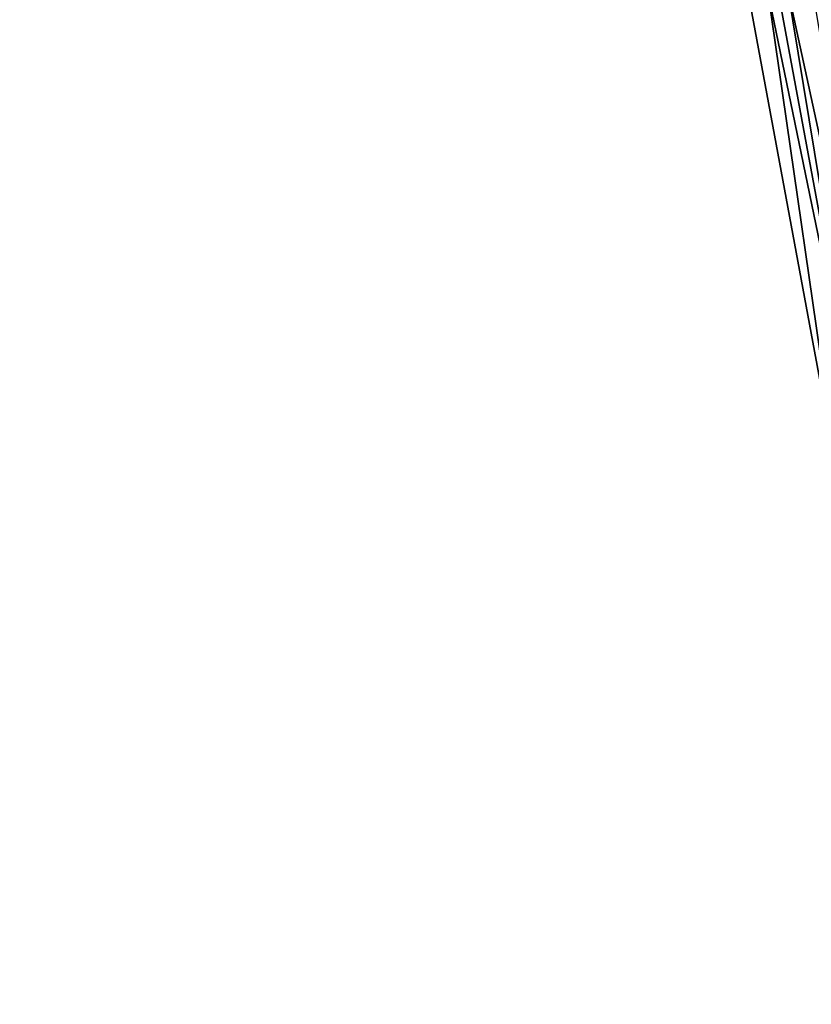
# Model space of a CAD drawing. Header units: feet. Extents: x 2004186 to 2014793, y 836912 to 864902.
# Tile 78 of 234: x 2010586 to 2010618, y 839332 to 839372. Entities that reach past the tile are written whole.
import ezdxf

# ---------------------------------------------------------------- set-up
doc = ezdxf.new("R2010")
doc.units = ezdxf.units.FT
doc.header["$LTSCALE"] = 100
doc.header["$MEASUREMENT"] = 0
doc.layers.add('I-77 SB_MM21-27-Surface-Border', color=7, linetype='Continuous')
doc.layers.add('I-77 SB_MM21-27-Surface-TIN', color=7, linetype='Continuous')

msp = doc.modelspace()

# ---------------------------------------------------------------- linework, layer by layer
at = {"layer": 'I-77 SB_MM21-27-Surface-Border', "color": 3, "linetype": 'ByBlock', "lineweight": -2}
msp.add_polyline3d([(2010633.215271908, 839274.6084712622, 326.1926210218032), (2010629.168307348, 839294.2046402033, 325.994353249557), (2010626.304542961, 839314.0009574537, 325.8191858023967), (2010623.638052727, 839333.8301839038, 325.6640327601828), (2010618.801092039, 839353.300163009, 325.4940810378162), (2010615.147653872, 839372.968338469, 325.3879980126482), (2010611.907420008, 839392.812650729, 325.322576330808), (2010608.724281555, 839412.5799945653, 325.2862763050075), (2010605.551910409, 839432.326463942, 325.299844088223), (2010602.577089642, 839452.1041441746, 325.3050105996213), (2010599.851077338, 839472.2076213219, 325.3224832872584), (2010597.095129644, 839492.1634341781, 325.3262789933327), (2010594.409889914, 839511.9833626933, 325.3640408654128), (2010591.92271578, 839531.8310611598, 325.4193492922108), (2010589.633440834, 839551.7076718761, 325.5162730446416), (2010585.760698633, 839571.3548637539, 325.5396326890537)], dxfattribs=at)
at = {"layer": 'I-77 SB_MM21-27-Surface-TIN', "color": 128, "linetype": 'ByBlock', "lineweight": -2}
for points in [[(2010617.712837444, 839373.3924062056, 325.4560659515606), (2010616.726233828, 839373.2292702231, 325.4247682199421), (2010620.97159283, 839353.6592266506, 325.5551517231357)], [(2010615.936945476, 839373.0987945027, 325.4048568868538), (2010615.147653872, 839372.968338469, 325.3879980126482), (2010618.801092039, 839353.300163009, 325.4940810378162)], [(2010616.331588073, 839373.1640419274, 325.4162955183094), (2010615.936945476, 839373.0987945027, 325.4048568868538), (2010619.985011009, 839353.4959586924, 325.5216509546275)], [(2010615.936945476, 839373.0987945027, 325.4048568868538), (2010618.801092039, 839353.300163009, 325.4940810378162), (2010619.985011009, 839353.4959586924, 325.5216509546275)], [(2010616.726233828, 839373.2292702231, 325.4247682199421), (2010616.331588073, 839373.1640419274, 325.4162955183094), (2010619.985011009, 839353.4959586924, 325.5216509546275)], [(2010616.726233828, 839373.2292702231, 325.4247682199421), (2010619.985011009, 839353.4959586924, 325.5216509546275), (2010620.97159283, 839353.6592266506, 325.5551517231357)]]:
    msp.add_3dface(points, dxfattribs=at)

doc.saveas('drawing.dxf')
